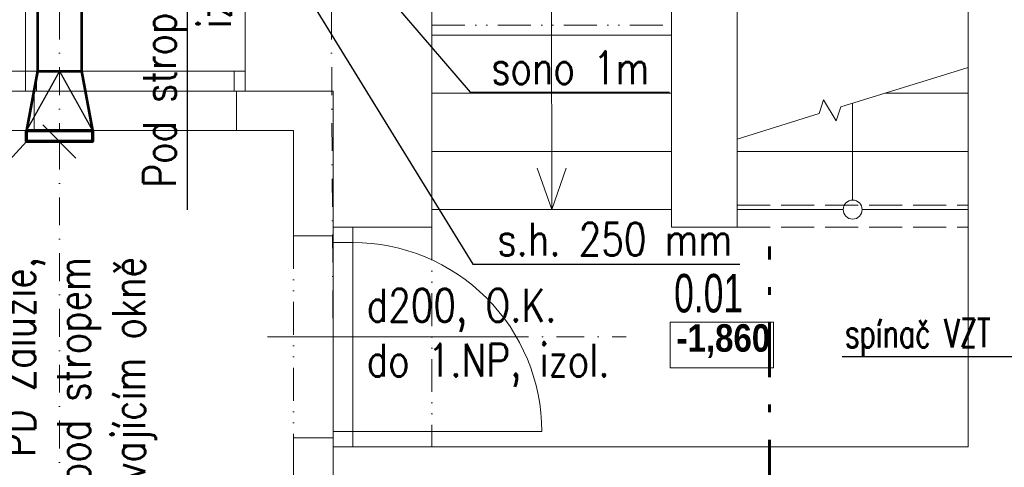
# Model space of a CAD drawing. Header units: millimetres. Extents: x -17045 to 252927, y -178787 to -18768.
# Tile 17 of 46: x 1279 to 5761, y -140582 to -138543. Entities that reach past the tile are written whole.
import ezdxf

# ---------------------------------------------------------------- set-up
doc = ezdxf.new("R2010")
doc.units = ezdxf.units.MM
doc.header["$LTSCALE"] = 10
for name, pattern in [('1.PP - SLEPY_nové$0$Carkovana 2x_1', [200, 150, -50]), ('1.PP - SLEPY_nové$0$JIS_09_15', [300, 150, -50, 0, -50, 0, -50]), ('CSN_CERCHOVANA', [10.7, 5, -2.5, 0.7, -2.5]), ('DASHDOT', [25.4, 12.7, -6.35, 0, -6.35])]:
    doc.linetypes.add(name, pattern=pattern)
for name, color, linetype, lineweight in [('1.PP - SLEPY_nové$0$1.PP - NÁVRH', 9, 'Continuous', 9), ('1.PP - SLEPY_nové$0$KCE NAD', 9, 'Continuous', 9), ('1.PP - SLEPY_nové$0$VÝPLNĚ', 9, 'Continuous', 9), ('1_pismo', 4, 'Continuous', 25), ('TB_23_UT_2NP_DSP', 7, 'Continuous', 5), ('V-tvarovky', 1, 'Continuous', 70), ('VZT text', 100, 'Continuous', 30), ('VZT_BLOKY', 10, 'Continuous', 53), ('VZT_DIMENZE', 120, 'Continuous', 20), ('VZT_OSA', 255, 'DASHDOT', 13), ('VZT_pozice 02', 30, 'Continuous', 20)]:
    doc.layers.add(name, color=color, linetype=linetype, lineweight=lineweight)
doc.layers.add('OSA', color=1, linetype='CSN_CERCHOVANA')
doc.styles.add('1.PP - SLEPY_nové$0$MtXpl_Arial_Black', font='txt')
doc.styles.add('1.PP - SLEPY_nové$0$MtXpl_Arial_Narrow', font='ARIALNB.TTF')
doc.styles.get("Standard").update_dxf_attribs({"font": 'simplex.shx', "width": 0.8})

# ---------------------------------------------------------------- blocks, each defined once
blk = doc.blocks.new('1.PP - SLEPY_nové')
at = {"layer": '1.PP - SLEPY_nové$0$1.PP - NÁVRH', "color": 9, "linetype": 'Continuous', "lineweight": 9, "ltscale": 0.1}
for p, q in [((1662.2, -59216.7), (1662.2, -55316.7)), ((612.2, -55516.7), (612.2, -58216.7)), ((312.2, -56246.7), (312.2, -58216.7)), ((-232.8, -56589.8), (-232.8, -58136.7)), ((-2627.8, -57596.7), (-2627.8, -57146.7)), ((-1627.8, -57596.7), (-1627.8, -57146.7)), ((-777.8, -58216.7), (-777.8, -57146.7)), ((312.2, -57341.7), (-777.8, -57341.7)), ((1084.1, -57668.8), (1662.2, -57489.4)), ((-5527.8, -57596.7), (-2627.8, -57596.7)), ((-2587.8, -57596.7), (-2627.8, -57596.7)), ((-2587.8, -57596.7), (-2587.8, -57776.7)), ((-1667.8, -57596.7), (-1667.8, -57776.7)), ((-1667.8, -57596.7), (-1627.8, -57596.7)), ((-1627.8, -57596.7), (-1227.8, -57596.7)), ((-1227.8, -58216.7), (-1227.8, -57596.7)), ((312.2, -57606.7), (-777.8, -57606.7)), ((1662.2, -57606.7), (1284.3, -57606.7)), ((985.3, -57699.5), (1004.4, -57636.5)), ((1004.4, -57636.5), (1062.8, -57731.7)), ((1062.8, -57731.7), (1084.1, -57668.8)), ((1137.2, -58093.5), (1137.2, -57652.3)), ((612.2, -57815.3), (985.3, -57699.5)), ((-5567.8, -57776.7), (-2587.8, -57776.7)), ((-2587.8, -57776.7), (-1667.8, -57776.7)), ((-1667.8, -57776.7), (-1407.8, -57776.7)), ((-1407.8, -57776.7), (-1407.8, -58256.7)), ((312.2, -57871.7), (-777.8, -57871.7)), ((1662.2, -57871.7), (612.2, -57871.7)), ((-232.8, -58136.7), (-298.8, -57947.9)), ((-232.8, -58136.7), (-166.9, -57947.9)), ((312.2, -58136.7), (-777.8, -58136.7)), ((1094, -58136.7), (612.2, -58136.7)), ((1662.2, -58136.7), (1180.3, -58136.7)), ((-1227.8, -58256.7), (-1407.8, -58256.7)), ((-1227.8, -58256.7), (-1227.8, -58216.7)), ((-777.8, -58216.7), (-1227.8, -58216.7)), ((312.2, -58216.7), (612.2, -58216.7)), ((776.9, -58649.1), (306.9, -58649.1)), ((306.9, -58649.1), (306.9, -58857.5)), ((776.9, -58857.5), (776.9, -58649.1)), ((306.9, -58857.5), (776.9, -58857.5)), ((-1407.8, -59176.7), (-1407.8, -59846.7)), ((-1227.8, -59176.7), (-1407.8, -59176.7)), ((-1227.8, -59176.7), (-1227.8, -59216.7)), ((-1227.8, -59666.7), (-1227.8, -59216.7)), ((-777.8, -59216.7), (-1227.8, -59216.7)), ((-777.8, -59216.7), (1662.2, -59216.7))]:
    blk.add_line(p, q, dxfattribs=at)
at = {"layer": '1.PP - SLEPY_nové$0$1.PP - NÁVRH', "color": 9, "linetype": '1.PP - SLEPY_nové$0$Carkovana 2x_1', "lineweight": 9, "ltscale": 0.1}
for p, q in [((612.2, -58116.7), (1662.2, -58116.7)), ((612.2, -58216.7), (1662.2, -58216.7))]:
    blk.add_line(p, q, dxfattribs=at)
at = {"layer": '1.PP - SLEPY_nové$0$1.PP - NÁVRH', "color": 9, "linetype": 'Continuous', "lineweight": 9, "ltscale": 0.1}
blk.add_circle((1137.2, -58136.7), 43.2, dxfattribs=at)
at = {"layer": '1.PP - SLEPY_nové$0$KCE NAD', "color": 9, "linetype": '1.PP - SLEPY_nové$0$JIS_09_15', "lineweight": 9, "ltscale": 0.1}
for p, q in [((-777.8, -57296.7), (312.2, -57296.7)), ((-1407.8, -58256.7), (-1407.8, -59176.7)), ((-777.8, -58216.7), (-777.8, -59216.7))]:
    blk.add_line(p, q, dxfattribs=at)
at = {"layer": '1.PP - SLEPY_nové$0$VÝPLNĚ', "color": 9, "linetype": 'Continuous', "lineweight": 9, "ltscale": 0.1}
for p, q in [((-1627.8, -57506.7), (-2627.8, -57506.7)), ((-2577.8, -57506.7), (-2577.8, -57596.7)), ((-1677.8, -57506.7), (-1677.8, -57596.7)), ((-1627.8, -57596.7), (-2627.8, -57596.7)), ((-1227.8, -58216.7), (-1227.8, -59216.7)), ((-1137.8, -58216.7), (-1137.8, -59216.7)), ((-1137.8, -58286.7), (-1227.8, -58286.7)), ((-1526.7, -58716.7), (-450.7, -58716.7)), ((-1137.8, -59146.7), (-1227.8, -59146.7)), ((-1137.8, -59146.7), (-277.8, -59146.7))]:
    blk.add_line(p, q, dxfattribs=at)
blk.add_arc((-1137.8, -59146.7), 860, 0, 90, dxfattribs=at)
at = {"layer": '1.PP - SLEPY_nové$0$1.PP - NÁVRH', "color": 9, "lineweight": 9, "ltscale": 0.1}
for s, height, style, width, p in [('0.01', 175, '1.PP - SLEPY_nové$0$MtXpl_Arial_Black', 0.69, (324.6, -58604.8)), ('-1,860', 125, '1.PP - SLEPY_nové$0$MtXpl_Arial_Narrow', 1.05, (335.5, -58783.7))]:
    blk.add_text(s, height=height, dxfattribs=dict(at, style=style, width=width)).set_placement(p)

msp = doc.modelspace()

# ---------------------------------------------------------------- linework, layer by layer
at = {"layer": '1_pismo'}
for points in [[(2042.2, -138051.4), (2042.2, -139409.3)], [(2796.7, -138251.4), (3329.8, -138873.5), (4237.4, -138873.5)], [(2580.5, -138418), (3341.7, -139656.1), (4557.5, -139656.1)], [(1535.5, -139173.5), (1384.6, -139022.5)], [(5023.2, -140077.3), (5812.3, -140077.3), (6481, -139565.9)]]:
    msp.add_lwpolyline(points, dxfattribs=at)
at = {"layer": 'OSA', "color": 4, "lineweight": 60, "ltscale": 5}
msp.add_lwpolyline([(4691.9, -142310.7), (4691.8, -139576.2)], dxfattribs=at)
at = {"layer": 'TB_23_UT_2NP_DSP', "color": 40, "linetype": 'ByBlock', "lineweight": 70}
msp.add_lwpolyline([(1310, -139098), (1310, -139048), (1610, -139048), (1610, -139098)], close=True, dxfattribs=at)
at = {"layer": 'VZT_BLOKY'}
for points in [[(1360, -138251.4), (1360, -138778)], [(1560, -138251.4), (1560, -138778)], [(1360, -138778), (1310, -139048)], [(1360, -138778), (1560, -138778)], [(1560, -138778), (1610, -139048)]]:
    msp.add_lwpolyline(points, dxfattribs=at)
at = {"layer": 'VZT_BLOKY', "lineweight": 30}
for points in [[(1460, -138778), (1310, -139048)], [(1460, -138778), (1610, -139048)]]:
    msp.add_lwpolyline(points, dxfattribs=at)
at = {"layer": 'VZT_DIMENZE'}
msp.add_lwpolyline([(1355.5, -138778), (998, -138778)], dxfattribs=at)
at = {"layer": 'VZT_OSA'}
for points in [[(1460, -138251.4), (1460, -139048)], [(2696.7, -138251.4), (2705.5, -139988), (4040.1, -139988)], [(1460, -139098), (1460, -141753.2)]]:
    msp.add_lwpolyline(points, dxfattribs=at)
at = {"layer": 'VZT_pozice 02'}
msp.add_lwpolyline([(1310, -139098), (685.5, -139782.4), (469.6, -139782.4)], dxfattribs=at)

# ---------------------------------------------------------------- block references
at = {"layer": 'V-tvarovky', "rotation": 0.0004583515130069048}
msp.add_blockref('1.PP - SLEPY_nové', (3932.9, -81271.2), dxfattribs=at)

# ---------------------------------------------------------------- texts
at = {"layer": '1_pismo', "char_height": 150, "width": 2446.257}
for s, insert, attachment_point, rotation in [('Pod stropem\\Pizol. ', (1840.6, -138263.5), 3, 90), ('sono 1m', (4145.8, -138686.3), 3, 0), ('s.h. 250 mm', (4523, -139467.6), 3, 0), ('PD Žaluzie, \\P300x300, pod stropem\\Pve stávajícím okně', (1199.5, -139624.1), 3, 90), ('d200, O.K.\\Pdo 1.NP, izol.', (2858.6, -139768.5), 1, 360)]:
    msp.add_mtext(s, dxfattribs=dict(at, insert=insert, attachment_point=attachment_point, rotation=rotation))
at = {"layer": 'VZT text', "width": 0.7}
msp.add_text('spínač VZT', height=130, rotation=0.1317, dxfattribs=at).set_placement((5035.9, -140036.3))

doc.saveas('drawing.dxf')
